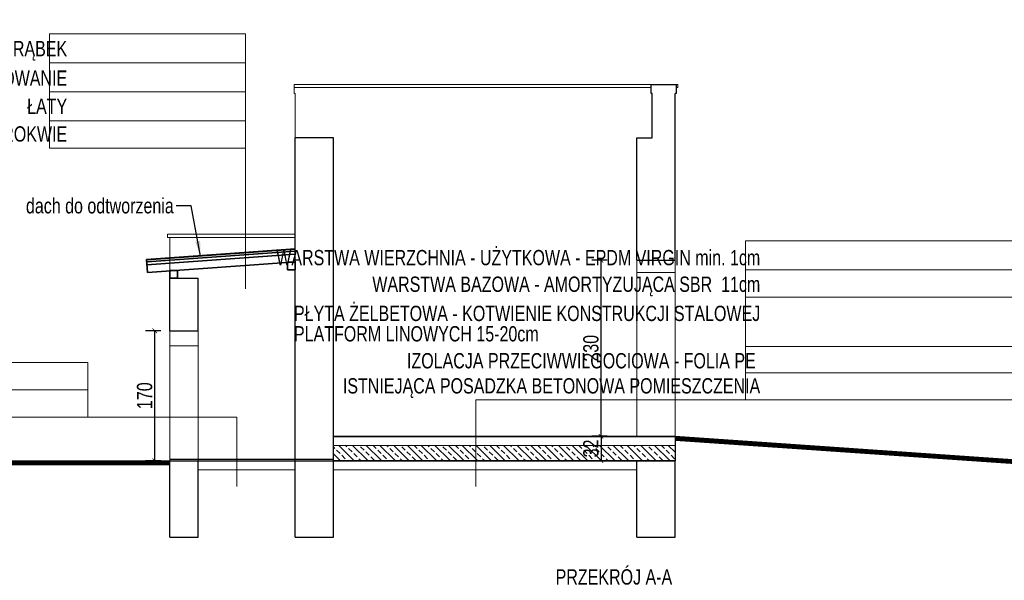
# Model space of a CAD drawing. Header units: millimetres. Extents: x 93304 to 114513, y -38366 to -34536.
# Tile 15 of 17: x 111547 to 112835, y -37079 to -36346. Entities that reach past the tile are written whole.
import ezdxf
from ezdxf.lldxf.tags import DXFTag

# ---------------------------------------------------------------- set-up
doc = ezdxf.new("R2010")
doc.units = ezdxf.units.MM
doc.layers.add('_A_Hatch', color=7, linetype='Continuous', lineweight=9, true_color=0x666666)
for name, color, linetype, lineweight in [('_A_Opis', 2, 'Continuous', 9), ('_AT_wymiar', 6, 'Continuous', 9), ('_Papa', 3, 'Continuous', 5), ('A_Cienka', 1, 'Continuous', 9), ('A_Konstrukcyjne_', 4, 'Continuous', 30), ('cienka', 1, 'Continuous', 5)]:
    doc.layers.add(name, color=color, linetype=linetype, lineweight=lineweight)
doc.styles.add('ARIAL', font='arial.ttf', dxfattribs={"width": 0.75})
tags = doc.linetypes.add('HIDDEN', pattern=[0.375, 0.25, -0.125]).pattern_tags.tags
tags[6:7] = [DXFTag(74, 4), DXFTag(75, 0), DXFTag(340, '0'), DXFTag(46, 1.0), DXFTag(50, 0.0), DXFTag(44, 0.0), DXFTag(45, 0.0)]
tags[4:5] = [DXFTag(74, 4), DXFTag(75, 0), DXFTag(340, '0'), DXFTag(46, 1.0), DXFTag(50, 0.0), DXFTag(44, 0.0), DXFTag(45, 0.0)]
doc.dimstyles.new('M 100', dxfattribs={"dimscale": 100, "dimtxt": 0.2, "dimasz": 0.06, "dimexe": 0.12, "dimexo": 0, "dimgap": 0.03, "dimtad": 1, "dimdsep": 46, "dimtxsty": 'ARIAL', "dimblk": 'ARCHTICK', "dimcen": 0.09, "dimclrd": 256, "dimclre": 252, "dimclrt": 256, "dimadec": 1, "dimazin": 0, "dimtfac": 1, "dimtdec": 1, "dimtix": 1, "dimtmove": 0, "dimatfit": 3, "dimfxl": 0.08, "dimfxlon": 1, "dimtolj": 1, "dimarcsym": 0})

# ---------------------------------------------------------------- blocks, each defined once
blk = doc.blocks.new('_ArchTick')
at = {"color": 0, "linetype": 'ByBlock', "const_width": 0.15}
blk.add_lwpolyline([(-0.5, -0.5), (0.5, 0.5)], dxfattribs=at)
blk = doc.blocks.new('*D193')
at = {"layer": '_AT_wymiar', "color": 252, "lineweight": -2}
for p, q in [((112315.1, -36660.7), (112295.1, -36660.7)), ((112315.1, -36890.7), (112295.1, -36890.7))]:
    blk.add_line(p, q, dxfattribs=at)
at = {"layer": '_AT_wymiar', "lineweight": -2}
blk.add_line((112307.1, -36890.7), (112307.1, -36660.7), dxfattribs=at)
at = {"layer": 'Defpoints', "color": 0}
for p in [(112307.1, -36660.7), (112354, -36660.7), (112354, -36890.7)]:
    blk.add_point(p, dxfattribs=at)
at = {"layer": '_AT_wymiar', "lineweight": -2, "xscale": 6, "yscale": 6, "zscale": 6}
for p, rotation in [((112307.1, -36660.7), 90), ((112307.1, -36890.7), 270)]:
    blk.add_blockref('_ArchTick', p, dxfattribs=dict(at, rotation=rotation))
at = {"layer": '_AT_wymiar', "insert": (112293.9, -36775.7), "char_height": 20, "attachment_point": 5, "rotation": 90, "style": 'ARIAL'}
blk.add_mtext('\\A1;230', dxfattribs=at)
blk = doc.blocks.new('*D194')
at = {"layer": '_AT_wymiar', "color": 252, "lineweight": -2}
for p, q in [((111731.2, -36752.7), (111711.2, -36752.7)), ((111731.2, -36922.7), (111711.2, -36922.7))]:
    blk.add_line(p, q, dxfattribs=at)
at = {"layer": '_AT_wymiar', "lineweight": -2}
blk.add_line((111723.2, -36922.7), (111723.2, -36752.7), dxfattribs=at)
at = {"layer": 'Defpoints', "color": 0}
for p in [(111723.2, -36752.7), (111743, -36752.7), (111743, -36922.7)]:
    blk.add_point(p, dxfattribs=at)
at = {"layer": '_AT_wymiar', "lineweight": -2, "xscale": 6, "yscale": 6, "zscale": 6}
for p, rotation in [((111723.2, -36752.7), 90), ((111723.2, -36922.7), 270)]:
    blk.add_blockref('_ArchTick', p, dxfattribs=dict(at, rotation=rotation))
at = {"layer": '_AT_wymiar', "insert": (111710, -36837.7), "char_height": 20, "attachment_point": 5, "rotation": 90, "style": 'ARIAL'}
blk.add_mtext('\\A1;170', dxfattribs=at)
blk = doc.blocks.new('*D195')
at = {"layer": '_AT_wymiar', "color": 252, "lineweight": -2}
for p, q in [((112315.1, -36890.7), (112295.1, -36890.7)), ((112315.1, -36922.7), (112295.1, -36922.7))]:
    blk.add_line(p, q, dxfattribs=at)
at = {"layer": '_AT_wymiar', "lineweight": -2}
blk.add_line((112307.1, -36890.7), (112307.1, -36922.7), dxfattribs=at)
at = {"layer": 'Defpoints', "color": 0}
for p in [(112354, -36890.7), (112307.1, -36922.7), (112354, -36922.7)]:
    blk.add_point(p, dxfattribs=at)
at = {"layer": '_AT_wymiar', "lineweight": -2, "xscale": 6, "yscale": 6, "zscale": 6}
for p, rotation in [((112307.1, -36890.7), 90), ((112307.1, -36922.7), 270)]:
    blk.add_blockref('_ArchTick', p, dxfattribs=dict(at, rotation=rotation))
at = {"layer": '_AT_wymiar', "insert": (112293.9, -36906.7), "char_height": 20, "attachment_point": 5, "rotation": 90, "style": 'ARIAL'}
blk.add_mtext('\\A1;32', dxfattribs=at)

msp = doc.modelspace()

# ---------------------------------------------------------------- hatches: boundary and pattern name
at = {"layer": '_A_Hatch', "true_color": 0xd70d54}
h = msp.add_hatch(dxfattribs=at)
h.set_pattern_fill('ANSI33', color=232, scale=2, angle=270)
h.set_pattern_definition([(315, (8715.116, 0), (8.9802561, 8.9802561), []), (315, (8715.116, -8.98), (8.9802561, 8.9802561), [6.35, -3.175])])
h.paths.add_polyline_path([(112404.027, -36902.688), (112404.027, -36922.188), (111957.027, -36922.188), (111957.027, -36902.688)])

# ---------------------------------------------------------------- linework, layer by layer
at = {"layer": '_A_Hatch', "color": 232, "lineweight": 35, "true_color": 0xd70d54}
for p, q in [((111907.027, -36645.688), (111743.027, -36657.583)), ((111907.027, -36646.189), (111743.027, -36658.084)), ((111907.027, -36648.696), (111743.207, -36660.577)), ((111743.027, -36657.583), (111712.52, -36659.795)), ((111713.75, -36676.751), (111712.52, -36659.795)), ((111743.027, -36658.084), (111712.556, -36660.294)), ((111743.207, -36660.577), (111712.737, -36662.787)), ((111907.027, -36652.707), (111713.027, -36666.777)), ((111907.75, -36662.68), (111713.75, -36676.751))]:
    msp.add_line(p, q, dxfattribs=at)
at = {"layer": '_A_Hatch'}
msp.add_lwpolyline([(112404.027, -36442.688), (112404.027, -36442.688), (112405.527, -36442.688), (112405.527, -36434.688)], dxfattribs=at)
at = {"layer": '_A_Hatch', "color": 232, "lineweight": 35, "true_color": 0xd70d54}
for points in [[(111897.027, -36673.11), (111907.027, -36673.11), (111907.027, -36663.11), (111897.027, -36663.11)], [(111743.027, -36684.041), (111753.027, -36684.041), (111753.027, -36674.041), (111743.027, -36674.041)]]:
    msp.add_lwpolyline(points, close=True, dxfattribs=at)
at = {"layer": '_A_Opis'}
for p, q in [((111585.309, -36364.412), (111841.855, -36364.412)), ((111585.309, -36364.412), (111585.309, -36514.137)), ((111585.309, -36402.381), (111841.855, -36402.381)), ((111585.309, -36440.349), (111841.855, -36440.349)), ((111585.309, -36478.318), (111841.855, -36478.318)), ((111585.309, -36514.137), (111841.855, -36514.137)), ((112496.026, -36635.11), (113171.895, -36635.11)), ((112496.026, -36673.079), (113171.895, -36673.079)), ((112496.026, -36708.898), (113171.895, -36708.898)), ((112496.026, -36773.535), (113171.895, -36773.535)), ((111219.124, -36794.187), (111635.718, -36794.187)), ((112496.026, -36807.921), (113171.895, -36807.921)), ((111219.124, -36830.006), (111635.718, -36830.006)), ((112496.026, -36843.024), (113171.895, -36843.024)), ((111219.124, -36865.825), (111635.718, -36865.825))]:
    msp.add_line(p, q, dxfattribs=at)
for points in [[(111841.855, -36364.412), (111841.855, -36698.05), (111841.855, -36698.05), (111841.855, -36698.05)], [(112496.026, -36635.11), (112496.026, -36843.024), (112143.268, -36843.024), (112143.268, -36956.289)], [(111635.718, -36794.187), (111635.718, -36865.825), (111830.74, -36865.825), (111830.74, -36956.289)]]:
    msp.add_lwpolyline(points, dxfattribs=at)
at = {"layer": '_Papa', "color": 7, "linetype": 'HIDDEN', "ltscale": 30, "const_width": 1, "elevation": 0}
msp.add_lwpolyline([(112404.027, -36922.188), (111957.027, -36922.188)], dxfattribs=at)
at = {"layer": 'A_Cienka'}
for p, q in [((111905.527, -36430.688), (111905.527, -36442.688)), ((111905.527, -36442.688), (111907.027, -36442.688)), ((111906.744, -36500.688), (111906.744, -36442.688)), ((112354.027, -36660.688), (112354.027, -36890.688)), ((112404.027, -36660.688), (112404.027, -36890.688)), ((111743.027, -36752.688), (111743.027, -36922.688)), ((111780.027, -36752.688), (111780.027, -36922.688)), ((111907.027, -36934.688), (111780.027, -36934.688))]:
    msp.add_line(p, q, dxfattribs=at)
msp.add_lwpolyline([(112372.527, -36434.688), (111905.527, -36434.688), (111905.527, -36430.688), (112372.527, -36430.688)], close=True, dxfattribs=at)
for points in [[(112405.527, -36430.688), (112407.527, -36430.688), (112407.527, -36434.688), (112405.527, -36434.688)], [(111907.027, -36442.688), (111907.027, -36442.688), (111905.527, -36442.688), (111905.527, -36434.688)], [(111905.527, -36434.688), (111905.527, -36442.688), (111907.027, -36442.688)], [(112405.527, -36434.688), (112405.527, -36442.688), (112404.027, -36442.688)], [(111907.027, -36630.688), (111907.027, -36626.688), (111743.027, -36626.688), (111740.027, -36626.688), (111740.027, -36630.688), (111743.027, -36630.688)], [(111743.027, -36752.688), (111743.027, -36630.688)], [(111743.027, -36630.688), (111907.027, -36630.688)], [(112354.027, -36676.688), (112404.027, -36676.688)], [(111743.027, -36772.688), (111780.027, -36772.688)], [(111957.027, -36934.688), (112354.027, -36934.688)]]:
    msp.add_lwpolyline(points, dxfattribs=at)
at = {"layer": 'A_Cienka', "color": 232, "true_color": 0xd70d54}
for points in [[(111957.027, -36891.688), (112404.027, -36891.688)], [(111957.027, -36902.688), (112404.027, -36902.688)]]:
    msp.add_lwpolyline(points, dxfattribs=at)
at = {"layer": 'A_Cienka', "color": 3, "const_width": 6}
for points in [[(112988.98, -36925.688), (112870.674, -36925.688), (112403.821, -36893.681)], [(111481.19, -36925.688), (111743.027, -36925.688)]]:
    msp.add_lwpolyline(points, dxfattribs=at)
at = {"layer": 'A_Konstrukcyjne_'}
for p, q in [((112374.027, -36500.688), (112374.027, -36442.688)), ((112404.027, -36660.688), (112404.027, -36442.688)), ((111907.027, -36922.688), (111907.027, -36500.688)), ((111957.027, -36500.688), (111907.027, -36500.688)), ((111957.027, -36922.688), (111957.027, -36500.688)), ((112354.027, -36660.688), (112354.027, -36500.688)), ((112354.027, -36500.688), (112374.027, -36500.688)), ((111743.027, -36752.688), (111743.027, -36684.041)), ((111743.027, -36684.041), (111780.027, -36684.041)), ((111780.027, -36752.688), (111780.027, -36684.041)), ((111743.027, -37022.688), (111743.027, -36922.688)), ((111780.027, -37022.688), (111780.027, -36922.688)), ((111907.027, -37022.688), (111907.027, -36922.688)), ((111957.027, -37022.688), (111957.027, -36922.688)), ((112354.027, -37022.688), (112354.027, -36922.688)), ((112404.027, -37022.688), (112404.027, -36922.688))]:
    msp.add_line(p, q, dxfattribs=at)
at = {"layer": 'A_Konstrukcyjne_', "color": 232, "true_color": 0xd70d54}
msp.add_line((112404.21, -36890.688), (112404.21, -36922.688), dxfattribs=at)
at = {"layer": 'A_Konstrukcyjne_'}
for points in [[(112374.027, -36442.688), (112372.527, -36442.688), (112372.527, -36430.688), (112405.527, -36430.688), (112405.527, -36442.688), (112404.027, -36442.688)], [(112354.027, -36660.688), (112404.027, -36660.688)], [(111743.027, -36752.688), (111780.027, -36752.688)], [(111743.027, -36922.688), (112404.027, -36922.688)], [(111907.027, -36922.688), (111957.027, -36922.688)], [(111743.027, -37022.688), (111780.027, -37022.688)], [(111907.027, -37022.688), (111957.027, -37022.688)], [(112354.027, -37022.688), (112404.027, -37022.688)]]:
    msp.add_lwpolyline(points, dxfattribs=at)
at = {"layer": 'A_Konstrukcyjne_', "color": 232, "true_color": 0xd70d54}
for points in [[(111957.027, -36890.688), (112404.027, -36890.688)], [(111743.027, -36920.688), (111957.027, -36920.688)]]:
    msp.add_lwpolyline(points, dxfattribs=at)
at = {"layer": 'cienka'}
for points in [[(112988.98, -36922.688), (112870.776, -36922.688), (112404.027, -36890.688)], [(111481.19, -36922.688), (111743.027, -36922.688)]]:
    msp.add_lwpolyline(points, dxfattribs=at)

# ---------------------------------------------------------------- texts
at = {"layer": '_A_Hatch', "color": 232, "lineweight": 35, "insert": (111748.058, -36599.639), "char_height": 20, "attachment_point": 9, "style": 'ARIAL'}
msp.add_mtext('dach do odtworzenia', dxfattribs=at)
at = {"layer": '_A_Opis', "char_height": 20, "attachment_point": 9, "style": 'ARIAL'}
for s, insert in [('\\pxql;BLACHA NA RĄBEK', (111608.636, -36399.824)), ('\\pxql;DESKOWANIE', (111608.636, -36432.817)), ('\\pxql;ŁATY', (111608.636, -36469.255)), ('\\pxql;KROKWIE', (111608.636, -36505.765)), ('\\pxql;WARSTWA WIERZCHNIA - UŻYTKOWA - EPDM VIRGIN min. 1cm', (112515.386, -36667.455)), ('\\pxql;WARSTWA BAZOWA - AMORTYZUJĄCA SBR  11cm', (112515.386, -36707.859)), ('\\pxsm0.8,ql;PŁYTA ŻELBETOWA - KOTWIENIE KONSTRUKCJI STALOWEJ\\PPLATFORM LINOWYCH 15-20cm', (112515.386, -36767.052)), ('\\pxql;IZOLACJA PRZECIWWILGOCIOWA - FOLIA PE ', (112515.386, -36802.289)), ('\\pxql;ISTNIEJĄCA POSADZKA BETONOWA POMIESZCZENIA', (112515.386, -36840.705))]:
    msp.add_mtext(s, dxfattribs=dict(at, insert=insert))
at = {"layer": '_A_Opis', "lineweight": 35, "insert": (112400.216, -37084.946), "char_height": 20, "attachment_point": 9, "style": 'ARIAL'}
msp.add_mtext('PRZEKRÓJ A-A', dxfattribs=at)

# ---------------------------------------------------------------- dimensions: what is measured, and where the dimension line sits
at = {"layer": '_AT_wymiar'}
for base, p1, p2, picture, middle in [((112307.104, -36660.688), (112354.027, -36890.688), (112354.027, -36660.688), '*D193', (112293.885, -36775.688)), ((111723.232, -36752.688), (111743.027, -36922.688), (111743.027, -36752.688), '*D194', (111710.021, -36837.688)), ((112307.104, -36922.688), (112354.027, -36890.688), (112354.027, -36922.688), '*D195', (112293.885, -36906.688))]:
    dim = msp.add_linear_dim(base=base, p1=p1, p2=p2, angle=90, dimstyle='M 100', dxfattribs=at)
    dim.commit()
    dim.dimension.update_dxf_attribs({"geometry": picture, "text_midpoint": middle})

# ---------------------------------------------------------------- leaders
at = {"layer": '_A_Opis', "color": 232, "lineweight": 5, "true_color": 0xd70d54, "annotation_type": 0, "has_hookline": 1, "hookline_direction": 1, "text_width": 191.777}
msp.add_leader([(111782.916, -36655.191), (111771.058, -36589.639), (111751.058, -36589.639)], dimstyle='M 100', override={"dimasz": 0.2, "dimtad": 0}, dxfattribs=at)

doc.saveas('drawing.dxf')
